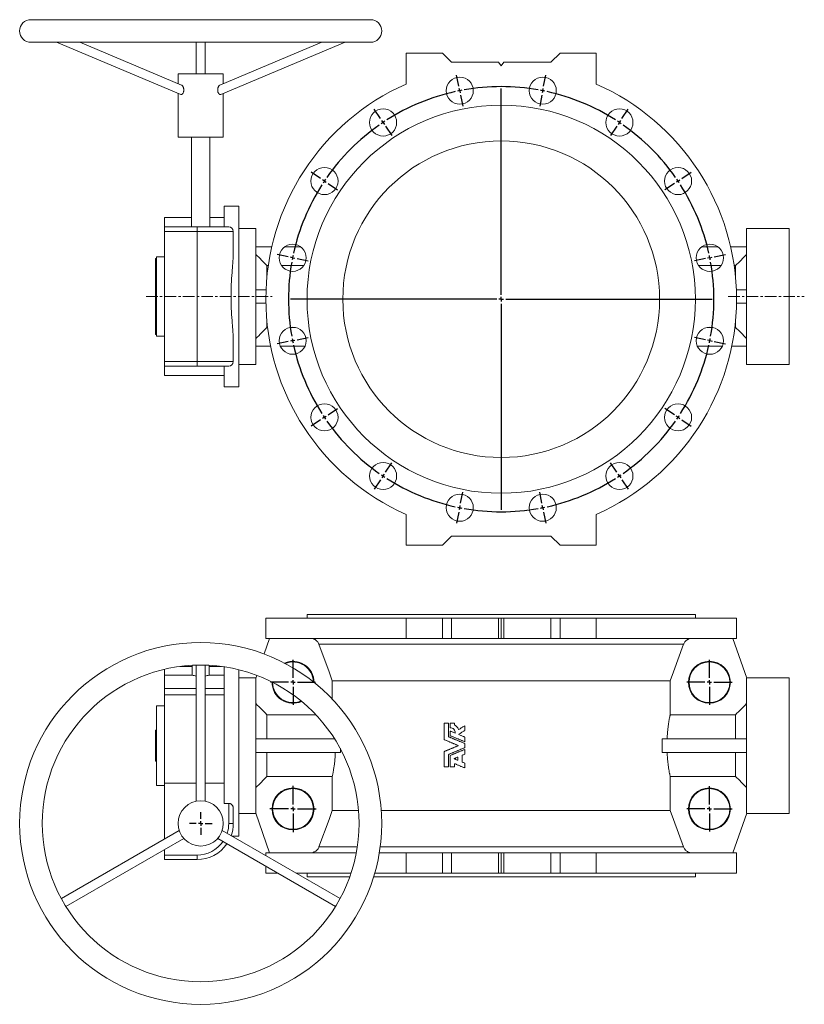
# Model space of a CAD drawing. Header units: millimetres. Extents: x -392 to 966, y -238 to 851.
# Tile 1 of 3: x -392 to 475, y -238 to 851. Entities that reach past the tile are written whole.
import ezdxf

# ---------------------------------------------------------------- set-up
doc = ezdxf.new("R2010")
doc.units = ezdxf.units.MM
doc.linetypes.add('CENTERX2', pattern=[20.32, 12.7, -2.54, 2.54, -2.54])
doc.layers.add('FORMAT', color=7, linetype='Continuous')

# ---------------------------------------------------------------- blocks, each defined once
blk = doc.blocks.new('SW_CENTERMARKSYMBOL_0')
at = {"layer": 'FORMAT', "color": 0}
for p, q in [((-1, 4.9), (-3.4, 17.2)), ((92.7, 4.9), (95.1, 17.2)), ((0, 0), (-0.5, 2.5)), ((0, 0), (0.5, -2.5)), ((45.8, -225.5), (45.8, 2.5)), ((91.7, 0), (91.2, -2.5)), ((91.7, 0), (92.2, 2.5)), ((1, -4.9), (3.4, -17.2)), ((90.7, -4.9), (88.3, -17.2)), ((-87.5, -30.9), (-94.4, -20.5)), ((179.2, -30.9), (186.1, -20.5)), ((-84.7, -35.1), (-86.1, -33)), ((-84.7, -35.1), (-83.3, -37.2)), ((-81.9, -39.2), (-75, -49.6)), ((173.6, -39.2), (166.7, -49.6)), ((176.4, -35.1), (175, -37.2)), ((176.4, -35.1), (177.8, -33)), ((-153.7, -97.1), (-164.1, -90.2)), ((245.4, -97.1), (255.8, -90.2)), ((-149.5, -99.9), (-151.6, -98.5)), ((-149.5, -99.9), (-147.5, -101.3)), ((-145.4, -102.7), (-135, -109.6)), ((237.1, -102.7), (226.7, -109.6)), ((241.2, -99.9), (239.2, -101.3)), ((241.2, -99.9), (243.3, -98.5)), ((-189.5, -183.7), (-201.8, -181.2)), ((-184.6, -184.6), (-187.1, -184.2)), ((-184.6, -184.6), (-182.2, -185.1)), ((276.3, -184.6), (273.9, -185.1)), ((276.3, -184.6), (278.8, -184.2)), ((281.2, -183.7), (293.5, -181.2)), ((-179.7, -185.6), (-167.5, -188.1)), ((271.4, -185.6), (259.2, -188.1)), ((45.8, -230.5), (45.8, -228)), ((40.8, -230.5), (-187.1, -230.5)), ((45.8, -230.5), (43.3, -230.5)), ((45.8, -230.5), (45.8, -233)), ((45.8, -230.5), (48.3, -230.5)), ((45.8, -235.5), (45.8, -463.5)), ((50.8, -230.5), (278.8, -230.5)), ((-189.5, -277.3), (-201.8, -279.7)), ((-184.6, -276.3), (-187.1, -276.8)), ((-184.6, -276.3), (-182.2, -275.8)), ((-179.7, -275.4), (-167.5, -272.9)), ((271.4, -275.4), (259.2, -272.9)), ((276.3, -276.3), (273.9, -275.8)), ((276.3, -276.3), (278.8, -276.8)), ((281.2, -277.3), (293.5, -279.7)), ((-145.4, -358.3), (-135, -351.3)), ((237.1, -358.3), (226.7, -351.3)), ((-153.7, -363.8), (-164.1, -370.8)), ((-149.5, -361), (-151.6, -362.4)), ((-149.5, -361), (-147.5, -359.7)), ((241.2, -361), (239.2, -359.7)), ((241.2, -361), (243.3, -362.4)), ((245.4, -363.8), (255.8, -370.8)), ((-81.9, -421.7), (-75, -411.3)), ((173.6, -421.7), (166.7, -411.3)), ((-84.7, -425.9), (-83.3, -423.8)), ((176.4, -425.9), (175, -423.8)), ((-87.5, -430), (-94.4, -440.4)), ((-84.7, -425.9), (-86.1, -428)), ((176.4, -425.9), (177.8, -428)), ((179.2, -430), (186.1, -440.4)), ((1, -456.1), (3.4, -443.8)), ((90.7, -456.1), (88.3, -443.8)), ((-1, -465.9), (-3.4, -478.1)), ((0, -461), (-0.5, -463.4)), ((0, -461), (0.5, -458.5)), ((91.7, -461), (91.2, -458.5)), ((91.7, -461), (92.2, -463.4)), ((92.7, -465.9), (95.1, -478.1))]:
    blk.add_line(p, q, dxfattribs=at)
for start, end in [(100.6405, 101.25), (79.9691, 100.0309), (78.75, 79.3595), (102.4691, 122.5309), (101.25, 101.8595), (78.1405, 78.75), (57.4691, 77.5309), (124.9691, 145.0309), (123.75, 124.3595), (123.1405, 123.75), (56.25, 56.8595), (55.6405, 56.25), (34.9691, 55.0309), (145.6405, 146.25), (33.75, 34.3595), (147.4691, 167.5309), (146.25, 146.8595), (33.1405, 33.75), (12.4691, 32.5309), (168.75, 169.3595), (168.1405, 168.75), (11.25, 11.8595), (10.6405, 11.25), (169.9691, 190.0309), (349.9691, 10.0309), (190.6405, 191.25), (191.25, 191.8595), (192.4691, 212.5309), (327.4691, 347.5309), (348.1405, 348.75), (348.75, 349.3595), (213.1405, 213.75), (326.25, 326.8595), (213.75, 214.3595), (214.9691, 235.0309), (304.9691, 325.0309), (325.6405, 326.25), (235.6405, 236.25), (303.75, 304.3595), (236.25, 236.8595), (237.4691, 257.5309), (282.4691, 302.5309), (303.1405, 303.75), (258.1405, 258.75), (258.75, 259.3595), (259.9691, 280.0309), (280.6405, 281.25), (281.25, 281.8595)]:
    blk.add_arc((45.8, -230.5), 235, start, end, dxfattribs=at)
blk = doc.blocks.new('SW_CENTERMARKSYMBOL_2')
at = {"layer": 'FORMAT', "color": 0}
for p, q in [((0, 5), (0, 12.5)), ((-5, 0), (-12.5, 0)), ((0, 0), (-2.5, 0)), ((0, 0), (0, 2.5)), ((0, 0), (0, -2.5)), ((0, 0), (2.5, 0)), ((5, 0), (12.5, 0)), ((0, -5), (0, -12.5))]:
    blk.add_line(p, q, dxfattribs=at)
blk = doc.blocks.new('SW_CENTERMARKSYMBOL_3')
at = {"layer": 'FORMAT', "color": 0}
for p, q in [((0, 5), (0, 25)), ((-5, 0), (-25, 0)), ((0, 0), (-2.5, 0)), ((0, 0), (0, 2.5)), ((0, 0), (0, -2.5)), ((0, 0), (2.5, 0)), ((5, 0), (25, 0)), ((0, -5), (0, -25))]:
    blk.add_line(p, q, dxfattribs=at)
blk = doc.blocks.new('SW_CENTERMARKSYMBOL_4')
at = {"layer": 'FORMAT', "color": 0}
for p, q in [((0, 5), (0, 25.7)), ((-5, 0), (-25.7, 0)), ((0, 0), (-2.5, 0)), ((0, 0), (0, 2.5)), ((0, 0), (0, -2.5)), ((0, 0), (2.5, 0)), ((5, 0), (25.7, 0)), ((0, -5), (0, -25.7))]:
    blk.add_line(p, q, dxfattribs=at)
blk = doc.blocks.new('SW_CENTERMARKSYMBOL_5')
at = {"layer": 'FORMAT', "color": 0}
for p, q in [((0, 5), (0, 25)), ((-5, 0), (-25, 0)), ((0, 0), (-2.5, 0)), ((0, 0), (0, 2.5)), ((0, 0), (0, -2.5)), ((0, 0), (2.5, 0)), ((5, 0), (25, 0)), ((0, -5), (0, -25))]:
    blk.add_line(p, q, dxfattribs=at)
blk = doc.blocks.new('SW_CENTERMARKSYMBOL_6')
at = {"layer": 'FORMAT', "color": 0}
for p, q in [((0, 5), (0, 25)), ((-5, 0), (-25, 0)), ((0, 0), (-2.5, 0)), ((0, 0), (0, 2.5)), ((0, 0), (0, -2.5)), ((0, 0), (2.5, 0)), ((5, 0), (25, 0)), ((0, -5), (0, -25))]:
    blk.add_line(p, q, dxfattribs=at)

msp = doc.modelspace()

# ---------------------------------------------------------------- linework, layer by layer
at = {"color": 7, "linetype": 'Continuous', "lineweight": 15}
for p, q in [((-4.7, 850.9), (-379.7, 850.9)), ((-379.7, 825.9), (-4.7, 825.9)), ((-351.6, 825.9), (-214.3, 768.2)), ((-213.3, 778.6), (-325.8, 825.9)), ((-197.2, 825.9), (-197.2, 790.9)), ((-187.2, 790.9), (-187.2, 825.9)), ((-58.5, 825.9), (-171, 778.6)), ((-170, 768.2), (-32.7, 825.9)), ((34.8, 779.7), (34.8, 813.9)), ((34.8, 813.9), (74.8, 813.9)), ((74.8, 813.9), (84.8, 803.9)), ((194.8, 803.9), (204.8, 813.9)), ((204.8, 813.9), (244.8, 813.9)), ((244.8, 813.9), (244.8, 779.7)), ((84.8, 803.9), (136.8, 803.9)), ((139.8, 799.9), (136.8, 803.9)), ((142.8, 803.9), (139.8, 799.9)), ((142.8, 803.9), (194.8, 803.9)), ((-217.2, 790.9), (-217.2, 780.2)), ((-217.2, 790.9), (-167.2, 790.9)), ((-167.2, 780.2), (-167.2, 790.9)), ((-217.2, 769.4), (-217.2, 720.9)), ((-167.2, 720.9), (-167.2, 769.4)), ((-217.2, 720.9), (-167.2, 720.9)), ((-202.2, 720.9), (-202.2, 621.9)), ((-182.2, 621.9), (-182.2, 720.9)), ((-150.2, 644.9), (-166.2, 644.9)), ((-166.2, 644.9), (-166.2, 621.9)), ((-150.2, 644.9), (-150.2, 444.9)), ((-202.2, 632.4), (-232.2, 632.4)), ((-232.2, 621.9), (-232.2, 632.4)), ((-166.2, 632.4), (-182.2, 632.4)), ((-232.2, 621.9), (-196.2, 621.9)), ((-232.2, 616.9), (-232.2, 621.9)), ((-196.2, 621.9), (-161.2, 621.9)), ((-232.2, 472.9), (-232.2, 616.9)), ((-156.2, 595.9), (-156.2, 616.9)), ((-131.2, 619.9), (-150.2, 619.9)), ((-131.2, 552.4), (-131.2, 619.9)), ((457.8, 619.9), (410.8, 619.9)), ((410.8, 552.4), (410.8, 619.9)), ((457.8, 619.9), (457.8, 544.9)), ((-131.2, 599.9), (-113.6, 599.9)), ((-99.4, 599.9), (-81.8, 599.9)), ((379.1, 599.9), (361.5, 599.9)), ((410.8, 599.9), (393.3, 599.9)), ((-232.2, 588.9), (-241.2, 588.9)), ((-241.2, 544.9), (-241.2, 588.9)), ((-241.2, 586.9), (-242.2, 586.9)), ((-242.2, 583.3), (-242.2, 586.9)), ((-242.2, 583.3), (-241.2, 583.3)), ((-242.2, 502.9), (-242.2, 583.3)), ((-119.2, 579.1), (-119.2, 564.7)), ((-117.5, 579.1), (-119.2, 579.1)), ((-78.4, 579.1), (-102.9, 579.1)), ((382.6, 579.1), (358.1, 579.1)), ((398.8, 579.1), (397.2, 579.1)), ((398.8, 564.7), (398.8, 579.1)), ((-241.2, 500.9), (-241.2, 544.9)), ((-119.9, 552.4), (-131.3, 552.4)), ((399.6, 552.4), (411, 552.4)), ((457.8, 544.9), (457.8, 469.9)), ((-120.1, 537.4), (-131.3, 537.4)), ((-131.2, 469.9), (-131.2, 537.4)), ((399.8, 537.4), (411, 537.4)), ((410.8, 469.9), (410.8, 537.4)), ((-119.2, 519.1), (-119.2, 510.7)), ((398.8, 510.7), (398.8, 519.1)), ((-242.2, 502.9), (-241.2, 502.9)), ((-241.2, 500.9), (-232.2, 500.9)), ((-119.2, 510.7), (-118.3, 510.7)), ((-93.8, 510.7), (-87.5, 510.7)), ((367.2, 510.7), (373.5, 510.7)), ((398, 510.7), (398.8, 510.7)), ((-156.2, 472.9), (-156.2, 493.9)), ((-131.2, 489.9), (-114.9, 489.9)), ((-104.3, 489.9), (-77, 489.9)), ((384, 489.9), (356.7, 489.9)), ((410.8, 489.9), (394.6, 489.9)), ((-232.2, 467.9), (-232.2, 472.9)), ((-150.2, 469.9), (-131.2, 469.9)), ((410.8, 469.9), (457.8, 469.9)), ((-196.2, 467.9), (-232.2, 467.9)), ((-232.2, 457.4), (-232.2, 467.9)), ((-232.2, 457.4), (-166.2, 457.4)), ((-161.2, 467.9), (-196.2, 467.9)), ((-166.2, 467.9), (-166.2, 444.9)), ((-166.2, 444.9), (-150.2, 444.9)), ((34.8, 304), (34.8, 269.9)), ((244.8, 269.9), (244.8, 304)), ((74.8, 269.9), (84.8, 279.9)), ((84.8, 279.9), (194.8, 279.9)), ((194.8, 279.9), (204.8, 269.9)), ((34.8, 269.9), (74.8, 269.9)), ((204.8, 269.9), (244.8, 269.9)), ((-120.2, 189.4), (-120.2, 166.9)), ((34.8, 189.4), (-120.2, 189.4)), ((-74.7, 193.4), (-74.7, 189.4)), ((354.3, 193.4), (-74.7, 193.4)), ((34.8, 166.9), (34.8, 189.4)), ((34.8, 189.4), (74.8, 189.4)), ((74.8, 166.9), (74.8, 189.4)), ((74.8, 189.4), (84.8, 189.4)), ((84.8, 166.9), (84.8, 189.4)), ((84.8, 189.4), (136.8, 189.4)), ((136.8, 189.4), (136.8, 166.9)), ((136.8, 189.4), (139.8, 189.4)), ((139.8, 166.9), (139.8, 189.4)), ((139.8, 189.4), (142.8, 189.4)), ((142.8, 166.9), (142.8, 189.4)), ((142.8, 189.4), (194.8, 189.4)), ((194.8, 166.9), (194.8, 189.4)), ((194.8, 189.4), (204.8, 189.4)), ((204.8, 166.9), (204.8, 189.4)), ((204.8, 189.4), (244.8, 189.4)), ((244.8, 166.9), (244.8, 189.4)), ((399.8, 189.4), (244.8, 189.4)), ((354.3, 189.4), (354.3, 193.4)), ((399.8, 166.9), (399.8, 189.4)), ((-116.2, 166.9), (-122.1, 149.8)), ((34.8, 166.9), (-120.2, 166.9)), ((34.8, 166.9), (74.8, 166.9)), ((74.8, 166.9), (84.8, 166.9)), ((84.8, 166.9), (136.8, 166.9)), ((139.8, 166.9), (136.8, 166.9)), ((142.8, 166.9), (139.8, 166.9)), ((142.8, 166.9), (194.8, 166.9)), ((194.8, 166.9), (204.8, 166.9)), ((204.8, 166.9), (244.8, 166.9)), ((399.8, 166.9), (244.8, 166.9)), ((395.8, 166.9), (411, 123.1)), ((-232.2, 126.4), (-232.2, 132.8)), ((-201.6, 135.9), (-215, 135.9)), ((-201.6, 126.1), (-201.6, 137.2)), ((-197.2, 137.4), (-197.2, -13.1)), ((-187.2, -13.1), (-187.2, 137.4)), ((-182.7, 126.1), (-182.7, 137.2)), ((-169.3, 135.9), (-182.7, 135.9)), ((-166.2, 135.5), (-166.2, -15.4)), ((-150.2, 132.3), (-150.2, -51.6)), ((-232.2, 126.4), (-201.6, 126.4)), ((-232.2, 111.4), (-232.2, 126.4)), ((-182.7, 126.4), (-166.2, 126.4)), ((-131.2, 123.4), (-150.2, 123.4)), ((-130.2, 126.1), (-131.3, 123.1)), ((-131.2, 123.1), (-131.3, 123.1)), ((-131.2, -26.2), (-131.2, 123.1)), ((326.6, 120.2), (-46.9, 120.2)), ((-46.9, 99.9), (-46.9, 120.2)), ((326.6, 120.2), (326.6, 82.6)), ((457.8, 123.4), (410.8, 123.4)), ((410.8, -26.2), (410.8, 123.1)), ((410.8, 123.1), (411, 123.1)), ((457.8, 123.4), (457.8, -26.6)), ((-232.2, 104.7), (-232.2, 111.4)), ((-113.3, 118.4), (-113.3, 118.7)), ((-232.2, 104.7), (-197.2, 104.7)), ((-232.2, 6.9), (-232.2, 104.7)), ((-187.2, 104.7), (-166.2, 104.7)), ((-232.2, 92.4), (-241.2, 92.4)), ((-241.2, 4.4), (-241.2, 92.4)), ((-119.2, 82.6), (-119.2, 55.9)), ((-65, 82.6), (-119.2, 82.6)), ((398.8, 82.6), (326.6, 82.6)), ((398.8, 55.9), (398.8, 82.6)), ((-242.2, 31.4), (-242.2, 65.5)), ((-242.2, 65.5), (-241.2, 65.5)), ((76.8, 72.8), (76.8, 55.1)), ((77, 73.1), (81.4, 73.1)), ((81.6, 72.8), (81.6, 58.4)), ((83.4, 72.8), (83.4, 68.3)), ((83.6, 73.1), (87.9, 73.1)), ((88.2, 72.8), (88.2, 71.5)), ((99.8, 70.2), (99.8, 65.5)), ((-131.2, 55.9), (-44.2, 55.9)), ((83.4, 64.2), (83.4, 59.5)), ((99.8, 57.6), (99.8, 52.9)), ((317.6, 40.9), (317.6, 55.9)), ((410.8, 55.9), (317.6, 55.9)), ((-37.9, 45.1), (-37.9, 40.9)), ((99.8, 50.5), (99.8, 46.4)), ((99.8, 44), (99.8, 39.3)), ((-131.2, 40.9), (-37.9, 40.9)), ((-119.2, 40.9), (-119.2, 14.2)), ((76.8, 41.7), (76.8, 25.3)), ((81.6, 38.5), (81.6, 25.3)), ((83.4, 37.3), (83.4, 25.3)), ((92, 35.5), (92, 32.5)), ((96.5, 37.6), (96.5, 30.4)), ((410.8, 40.9), (317.6, 40.9)), ((398.8, 14.2), (398.8, 40.9)), ((-242.2, 31.4), (-241.2, 31.4)), ((81.4, 25.1), (77, 25.1)), ((87.9, 25.1), (83.6, 25.1)), ((88.2, 28.1), (88.2, 25.3)), ((99.8, 28.7), (99.8, 24)), ((-119.2, 14.2), (-46.9, 14.2)), ((-46.9, -23.4), (-46.9, 14.2)), ((326.6, 14.2), (326.6, -23.4)), ((326.6, 14.2), (398.8, 14.2)), ((-241.2, 4.4), (-232.2, 4.4)), ((-232.2, 6.9), (-197.2, 6.9)), ((-232.2, -54.9), (-232.2, 6.9)), ((-187.2, 6.9), (-166.2, 6.9)), ((-161.2, -15.4), (-166.2, -15.4)), ((-156.2, -21), (-156.2, -37.6)), ((-150.2, -26.6), (-131.2, -26.6)), ((-131.3, -26.2), (-131.2, -26.2)), ((-116.2, -70.1), (-131.3, -26.2)), ((-17.7, -23.4), (-46.9, -23.4)), ((326.6, -23.4), (7.3, -23.4)), ((395.8, -70.1), (411, -26.2)), ((411, -26.2), (410.8, -26.2)), ((410.8, -26.6), (457.8, -26.6)), ((-215.9, -45.5), (-346.1, -120.7)), ((-341.1, -129.4), (-210.9, -54.1)), ((-173.4, -54.1), (-43.2, -129.4)), ((-38.2, -120.7), (-168.4, -45.5)), ((-157.9, -51.6), (-150.2, -51.6)), ((-232.2, -72.6), (-232.2, -66.4)), ((-232.2, -77.6), (-232.2, -72.6)), ((-120.2, -70.1), (-120.2, -73.4)), ((-20.2, -70.1), (-120.2, -70.1)), ((34.8, -70.1), (5.2, -70.1)), ((34.8, -70.1), (34.8, -92.6)), ((34.8, -70.1), (74.8, -70.1)), ((74.8, -70.1), (74.8, -92.6)), ((74.8, -70.1), (84.8, -70.1)), ((84.8, -70.1), (84.8, -92.6)), ((84.8, -70.1), (136.8, -70.1)), ((136.8, -92.6), (136.8, -70.1)), ((136.8, -70.1), (139.8, -70.1)), ((139.8, -92.6), (139.8, -70.1)), ((139.8, -70.1), (142.8, -70.1)), ((142.8, -92.6), (142.8, -70.1)), ((142.8, -70.1), (194.8, -70.1)), ((194.8, -70.1), (194.8, -92.6)), ((194.8, -70.1), (204.8, -70.1)), ((204.8, -70.1), (204.8, -92.6)), ((204.8, -70.1), (244.8, -70.1)), ((244.8, -70.1), (244.8, -92.6)), ((399.8, -70.1), (244.8, -70.1)), ((399.8, -92.6), (399.8, -70.1)), ((-196.2, -77.6), (-232.2, -77.6)), ((-120.2, -84.9), (-120.2, -92.6)), ((-106.9, -92.6), (-120.2, -92.6)), ((-26, -92.6), (-86.9, -92.6)), ((-74.7, -92.6), (-74.7, -96.6)), ((-27.4, -96.6), (-74.7, -96.6)), ((354.3, -96.6), (-1.1, -96.6)), ((34.8, -92.6), (0.1, -92.6)), ((34.8, -92.6), (74.8, -92.6)), ((74.8, -92.6), (84.8, -92.6)), ((84.8, -92.6), (136.8, -92.6)), ((139.8, -92.6), (136.8, -92.6)), ((142.8, -92.6), (139.8, -92.6)), ((142.8, -92.6), (194.8, -92.6)), ((194.8, -92.6), (204.8, -92.6)), ((204.8, -92.6), (244.8, -92.6)), ((399.8, -92.6), (244.8, -92.6)), ((354.3, -96.6), (354.3, -92.6))]:
    msp.add_line(p, q, dxfattribs=at)
at = {"color": 8, "linetype": 'Continuous', "lineweight": 0}
for p, q in [((-196.2, 621.9), (-196.2, 616.9)), ((-196.2, 616.9), (-232.2, 616.9)), ((-196.2, 472.9), (-196.2, 616.9)), ((-156.2, 616.9), (-196.2, 616.9)), ((-232.2, 472.9), (-196.2, 472.9)), ((-196.2, 472.9), (-156.2, 472.9)), ((-196.2, 472.9), (-196.2, 467.9)), ((341.2, 160.4), (-61.5, 160.4)), ((-197.2, 111.4), (-232.2, 111.4)), ((-166.2, 111.4), (-187.2, 111.4)), ((-161.2, -37.6), (-161.2, -15.4)), ((-161.2, -37.6), (-156.2, -37.6)), ((-61.5, -63.5), (-19.1, -63.5)), ((6.2, -63.5), (341.2, -63.5)), ((-232.2, -72.6), (-196.2, -72.6)), ((-196.2, -72.6), (-196.2, -77.6))]:
    msp.add_line(p, q, dxfattribs=at)
at = {"color": 7, "linetype": 'Continuous', "lineweight": 15, "flags": 128}
for points in [[(-46.9, 120.2), (-50.4, 130), (-61.5, 160.4)], [(341.2, 160.4), (330.1, 130), (326.6, 120.2)], [(-61.5, -63.5), (-50.4, -33.1), (-46.9, -23.4)], [(326.6, -23.4), (330.1, -33.1), (341.2, -63.5)]]:
    msp.add_lwpolyline(points, dxfattribs=at)
at = {"color": 7, "linetype": 'Continuous', "lineweight": 15}
for centre, radius in [((94, 772.4), 15), ((185.7, 772.4), 15), ((139.8, 541.9), 214.5), ((9.3, 737.3), 15), ((270.4, 737.3), 15), ((139.8, 541.9), 175), ((-55.5, 672.5), 15), ((335.2, 672.5), 15), ((-90.6, 587.7), 15), ((370.3, 587.7), 15), ((-90.6, 496), 15), ((370.3, 496), 15), ((-55.5, 411.3), 15), ((335.2, 411.3), 15), ((9.3, 346.5), 15), ((270.4, 346.5), 15), ((94, 311.4), 15), ((185.7, 311.4), 15), ((-192.2, -37.6), 200), ((369.8, 118.4), 23.2), ((-192.2, -37.6), 175), ((369.8, 118.4), 22.5), ((-90.2, -21.6), 23.2), ((-90.2, -21.6), 22.5), ((369.8, -21.6), 23.2), ((369.8, -21.6), 22.5), ((-192.2, -37.6), 25)]:
    msp.add_circle(centre, radius, dxfattribs=at)
for centre, radius, start, end in [((-379.7, 838.4), 12.5, 90, 270), ((-4.7, 838.4), 12.5, 270, 90), ((139.8, 541.9), 260, 113.8188, 246.1812), ((139.8, 541.9), 260, 293.8188, 66.1812), ((-161.2, 616.9), 5, 0, 90), ((-161.2, 472.9), 5, 270, 0), ((-90.2, 118.4), 23.2, 359.9995, 113.6435), ((-90.2, 118.4), 22.5, 1.347, 112.296), ((-90.2, 118.4), 23.2, 180, 294.2173), ((-90.2, 118.4), 22.5, 180.2554, 293.3875), ((-196.2, -37.6), 40, 340.0787, 0), ((-196.2, -37.6), 40, 270, 325.6988)]:
    msp.add_arc(centre, radius, start, end, dxfattribs=at)
at = {"color": 8, "linetype": 'Continuous', "lineweight": 0}
for start, end in [(341.537, 0), (270, 325.0829)]:
    msp.add_arc((-196.2, -37.6), 35, start, end, dxfattribs=at)
at = {"color": 7, "linetype": 'Continuous', "lineweight": 15}
for centre, major_axis, ratio, start_param, end_param in [((-157, 544.9), (0, 75), 0.344828, 4.612222, 4.812556), ((436.7, 544.9), (0, 75), 0.344828, 1.470629, 1.670964), ((-206.7, 111.4), (26, 0), 0.57735, 1.193983, 1.37263), ((-177.6, 111.4), (26, 0), 0.57735, 1.768962, 1.94761)]:
    msp.add_ellipse(centre, major_axis=major_axis, ratio=ratio, start_param=start_param, end_param=end_param, dxfattribs=at)
for points, knots in [([(-213.3, 778.6), (-213.2, 778.5), (-212.9, 778.4), (-212.6, 778.1), (-212.2, 777.7), (-211.8, 777.1), (-211.5, 776.5), (-211.2, 775.7), (-211, 774.8), (-210.9, 773.9), (-210.9, 772.9), (-210.9, 771.9), (-211.1, 771), (-211.4, 770.2), (-211.8, 769.5), (-212.2, 769), (-212.6, 768.6), (-213.1, 768.3), (-213.5, 768.1), (-213.9, 768), (-214.2, 768.1), (-214.3, 768.2)], [0, 0, 0, 0, 0.041198, 0.086895, 0.134112, 0.182428, 0.235314, 0.289464, 0.347733, 0.407617, 0.467001, 0.528308, 0.584331, 0.642213, 0.694607, 0.748622, 0.799411, 0.85169, 0.902203, 0.954179, 1, 1, 1, 1]), ([(-173.4, 773.2), (-173.4, 773.5), (-173.4, 774.2), (-173.2, 775.1), (-173, 776), (-172.6, 776.8), (-172.2, 777.5), (-171.8, 778.1), (-171.3, 778.4), (-171.1, 778.5), (-171, 778.6)], [0, 0, 0, 0, 0.131515, 0.266917, 0.398394, 0.533605, 0.665864, 0.802694, 0.923033, 1, 1, 1, 1]), ([(-170, 768.2), (-170.1, 768.2), (-170.3, 768.1), (-170.6, 768.1), (-171, 768.2), (-171.5, 768.4), (-171.9, 768.8), (-172.3, 769.3), (-172.7, 769.9), (-173, 770.5), (-173.2, 771.3), (-173.4, 772), (-173.4, 772.7), (-173.4, 773), (-173.4, 773.2)], [0, 0, 0, 0, 0.040126, 0.134222, 0.225749, 0.319934, 0.411441, 0.505605, 0.59707, 0.691148, 0.783438, 0.878237, 0.938807, 1, 1, 1, 1]), ([(-156.2, 493.9), (-156.2, 497.7), (-156.3, 501.7), (-156.7, 507.8), (-156.9, 509.9), (-157.1, 513.1), (-157.2, 514.1), (-157.4, 516.3), (-157.5, 517.4), (-157.9, 522.8), (-158.2, 527.1), (-158.6, 536), (-158.7, 540.4), (-158.7, 546), (-158.7, 547.2), (-158.6, 549.4), (-158.6, 550.5), (-158.5, 553.9), (-158.5, 556.1), (-158.1, 562.7), (-157.9, 567.1), (-157.4, 573.5), (-157.2, 575.6), (-157, 578.8), (-156.9, 579.9), (-156.7, 582), (-156.7, 583), (-156.3, 588.1), (-156.2, 592.1), (-156.2, 595.9)], [0, 0, 0, 0, 0.125, 0.125, 0.1875, 0.1875, 0.21875, 0.21875, 0.25, 0.25, 0.375, 0.375, 0.5, 0.5, 0.53125, 0.53125, 0.5625, 0.5625, 0.625, 0.625, 0.75, 0.75, 0.8125, 0.8125, 0.84375, 0.84375, 0.875, 0.875, 1, 1, 1, 1]), ([(-61.5, 160.4), (-61.8, 161.3), (-62.3, 162.2), (-63.1, 163.2), (-63.3, 163.4), (-63.6, 163.8), (-63.8, 164), (-64.3, 164.5), (-64.7, 164.8), (-65.6, 165.4), (-66, 165.7), (-66.9, 166.1), (-67.4, 166.3), (-68.4, 166.6), (-68.9, 166.7), (-69.9, 166.9), (-70.4, 166.9), (-70.9, 166.9)], [0, 0, 0, 0, 0.25, 0.25, 0.3125, 0.3125, 0.375, 0.375, 0.5, 0.5, 0.625, 0.625, 0.75, 0.75, 0.875, 0.875, 1, 1, 1, 1]), ([(350.6, 166.9), (349.6, 166.9), (348.6, 166.8), (347.3, 166.4), (347.1, 166.3), (346.6, 166.1), (346.4, 166), (345.7, 165.7), (345.3, 165.4), (344.4, 164.8), (344, 164.5), (343.3, 163.8), (343, 163.4), (342.3, 162.6), (342.1, 162.2), (341.6, 161.3), (341.4, 160.8), (341.2, 160.4)], [0, 0, 0, 0, 0.25, 0.25, 0.3125, 0.3125, 0.375, 0.375, 0.5, 0.5, 0.625, 0.625, 0.75, 0.75, 0.875, 0.875, 1, 1, 1, 1]), ([(326.6, 82.6), (326.5, 82.4), (326.5, 82.2), (326.3, 81.8), (326.3, 81.5), (326.1, 80.6), (326, 79.9), (325.6, 78.3), (325.5, 77.4), (325.2, 75.9), (325.1, 75.4), (325, 74.3), (324.9, 73.8), (324.6, 72), (324.4, 70.8), (324.2, 68.8), (324.1, 68.1), (323.9, 66.7), (323.9, 66), (323.6, 63.8), (323.5, 62.3), (323.3, 60), (323.3, 59.2), (323.2, 57.6), (323.2, 56.8), (323.1, 55.9)], [0, 0, 0, 0, 0.0625, 0.0625, 0.125, 0.125, 0.25, 0.25, 0.375, 0.375, 0.4375, 0.4375, 0.5, 0.5, 0.625, 0.625, 0.6875, 0.6875, 0.75, 0.75, 0.875, 0.875, 0.9375, 0.9375, 1, 1, 1, 1]), ([(77, 73.1), (77, 73.1), (77, 73.1), (77, 73.1), (77, 73.1), (76.9, 73.1), (76.9, 73), (76.9, 73), (76.9, 73), (76.9, 73), (76.8, 73), (76.8, 72.9), (76.8, 72.9), (76.8, 72.9), (76.8, 72.9), (76.8, 72.8)], [0, 0, 0, 0, 0.181912, 0.181912, 0.181912, 0.397416, 0.397416, 0.397416, 0.601451, 0.601451, 0.601451, 0.800565, 0.800565, 0.800565, 1, 1, 1, 1]), ([(81.6, 72.8), (81.6, 72.9), (81.6, 72.9), (81.6, 72.9), (81.6, 72.9), (81.6, 72.9), (81.6, 73), (81.6, 73), (81.5, 73), (81.5, 73), (81.5, 73), (81.5, 73.1), (81.5, 73.1), (81.4, 73.1), (81.4, 73.1), (81.4, 73.1)], [0, 0, 0, 0, 0.104765, 0.104765, 0.104765, 0.317154, 0.317154, 0.317154, 0.540867, 0.540867, 0.540867, 0.770611, 0.770611, 0.770611, 1, 1, 1, 1]), ([(83.6, 73.1), (83.6, 73.1), (83.6, 73.1), (83.6, 73.1), (83.5, 73.1), (83.5, 73.1), (83.5, 73), (83.5, 73), (83.4, 73), (83.4, 73), (83.4, 73), (83.4, 72.9), (83.4, 72.9), (83.4, 72.9), (83.4, 72.9), (83.4, 72.8)], [0, 0, 0, 0, 0.173218, 0.173218, 0.173218, 0.388804, 0.388804, 0.388804, 0.595141, 0.595141, 0.595141, 0.79744, 0.79744, 0.79744, 1, 1, 1, 1]), ([(83.4, 68.3), (83.4, 68.3), (83.4, 68.2), (83.4, 68.2), (83.4, 68.2), (83.4, 68.2), (83.4, 68.2), (83.4, 68.1), (83.4, 68.1), (83.5, 68.1), (83.5, 68.1), (83.5, 68.1), (83.5, 68), (83.6, 68), (83.6, 68), (83.6, 68)], [0, 0, 0, 0, 0.125562, 0.125562, 0.125562, 0.334291, 0.334291, 0.334291, 0.553083, 0.553083, 0.553083, 0.776681, 0.776681, 0.776681, 1, 1, 1, 1]), ([(83.6, 68), (84.3, 68.1), (85, 67.9), (86.4, 67.4), (87, 67), (88.6, 65.5), (89.2, 64), (89.1, 62.6)], [0, 0, 0, 0, 0.25, 0.25, 0.5, 0.5, 1, 1, 1, 1]), ([(88.2, 72.8), (88.2, 72.9), (88.2, 72.9), (88.2, 72.9), (88.2, 72.9), (88.2, 72.9), (88.1, 73), (88.1, 73), (88.1, 73), (88.1, 73), (88.1, 73), (88, 73.1), (88, 73.1), (88, 73.1), (88, 73.1), (87.9, 73.1)], [0, 0, 0, 0, 0.112636, 0.112636, 0.112636, 0.32577, 0.32577, 0.32577, 0.547596, 0.547596, 0.547596, 0.773932, 0.773932, 0.773932, 1, 1, 1, 1]), ([(88.3, 71.3), (88.3, 71.3), (88.3, 71.3), (88.3, 71.3), (88.3, 71.3), (88.2, 71.3), (88.2, 71.3), (88.2, 71.3), (88.2, 71.4), (88.2, 71.4), (88.2, 71.4), (88.2, 71.4), (88.2, 71.5)], [0, 0, 0, 0, 0.100124, 0.100124, 0.100124, 0.403311, 0.403311, 0.403311, 0.701495, 0.701495, 0.701495, 1, 1, 1, 1]), ([(93.1, 66.3), (93.1, 66.3), (93.1, 66.3), (93.1, 66.3), (93, 66.3), (93, 66.3), (93, 66.3), (92.9, 66.2), (92.9, 66.2), (92.9, 66.3), (92.9, 66.3), (92.8, 66.3), (92.8, 66.3), (92.8, 66.3), (92.8, 66.3), (92.8, 66.3), (92.7, 66.3), (92.7, 66.4), (92.7, 66.4)], [0, 0, 0, 0, 0.029256, 0.029256, 0.029256, 0.230204, 0.230204, 0.230204, 0.428836, 0.428836, 0.428836, 0.622098, 0.622098, 0.622098, 0.810901, 0.810901, 0.810901, 1, 1, 1, 1]), ([(99.5, 70.4), (99.1, 70.1), (98.2, 69.6), (96.9, 68.7), (95.6, 67.9), (94.3, 67.1), (93.5, 66.6), (93.1, 66.3)], [0, 0, 0, 0, 0.2001949, 0.4002851, 0.6002778, 0.8001803, 1, 1, 1, 1]), ([(99.8, 70.2), (99.8, 70.2), (99.8, 70.2), (99.8, 70.2), (99.8, 70.2), (99.8, 70.2), (99.8, 70.3), (99.8, 70.3), (99.8, 70.3), (99.8, 70.3), (99.8, 70.4), (99.7, 70.4), (99.7, 70.4), (99.7, 70.4), (99.7, 70.4), (99.6, 70.4), (99.6, 70.4), (99.6, 70.4), (99.6, 70.4), (99.5, 70.4), (99.5, 70.4), (99.5, 70.4)], [0, 0, 0, 0, 0.03633, 0.03633, 0.03633, 0.191794, 0.191794, 0.191794, 0.351007, 0.351007, 0.351007, 0.513223, 0.513223, 0.513223, 0.676272, 0.676272, 0.676272, 0.83809, 0.83809, 0.83809, 1, 1, 1, 1]), ([(99.7, 65.3), (99.8, 65.3), (99.8, 65.3), (99.8, 65.3), (99.8, 65.4), (99.8, 65.4), (99.8, 65.4), (99.8, 65.4), (99.8, 65.5), (99.8, 65.5)], [0, 0, 0, 0, 0.343804, 0.343804, 0.343804, 0.671797, 0.671797, 0.671797, 1, 1, 1, 1]), ([(76.8, 55.1), (76.8, 55.1), (76.8, 55.1), (76.8, 55.1), (76.8, 55.1), (76.8, 55.1), (76.8, 55), (76.8, 55), (76.9, 55), (76.9, 55), (76.9, 54.9), (76.9, 54.9), (77, 54.9)], [0, 0, 0, 0, 0.121216, 0.121216, 0.121216, 0.405447, 0.405447, 0.405447, 0.703173, 0.703173, 0.703173, 1, 1, 1, 1]), ([(77, 54.9), (77.4, 54.8), (78.2, 54.4), (79.5, 53.9), (80.7, 53.4), (82, 52.9), (83.2, 52.3), (84.5, 51.8), (85.7, 51.3), (87, 50.8), (88.3, 50.2), (89.5, 49.7), (90.8, 49.2), (91.7, 48.8), (92.1, 48.7)], [0, 0, 0, 0, 0.083231, 0.166468, 0.249716, 0.332977, 0.416256, 0.499556, 0.58288, 0.666233, 0.749617, 0.833038, 0.916498, 1, 1, 1, 1]), ([(81.8, 58.1), (81.7, 58.1), (81.7, 58.1), (81.7, 58.2), (81.7, 58.2), (81.7, 58.2), (81.7, 58.2), (81.6, 58.2), (81.6, 58.3), (81.6, 58.3), (81.6, 58.3), (81.6, 58.3), (81.6, 58.4)], [0, 0, 0, 0, 0.181441, 0.181441, 0.181441, 0.457996, 0.457996, 0.457996, 0.728812, 0.728812, 0.728812, 1, 1, 1, 1]), ([(99.7, 50.7), (99.3, 50.9), (98.4, 51.2), (97.1, 51.8), (95.8, 52.3), (94.5, 52.8), (93.2, 53.4), (92, 53.9), (90.7, 54.4), (89.4, 55), (88.1, 55.5), (86.8, 56), (85.6, 56.6), (84.3, 57.1), (83, 57.6), (82.2, 58), (81.8, 58.1)], [0, 0, 0, 0, 0.071593, 0.143149, 0.214669, 0.286158, 0.357619, 0.429054, 0.500467, 0.571861, 0.643239, 0.714604, 0.785959, 0.857309, 0.928654, 1, 1, 1, 1]), ([(83.7, 64.4), (83.7, 64.4), (83.7, 64.4), (83.6, 64.5), (83.6, 64.5), (83.6, 64.5), (83.6, 64.4), (83.5, 64.4), (83.5, 64.4), (83.5, 64.4), (83.5, 64.4), (83.4, 64.4), (83.4, 64.4), (83.4, 64.3), (83.4, 64.3), (83.4, 64.3), (83.4, 64.3), (83.4, 64.2), (83.4, 64.2)], [0, 0, 0, 0, 0.162583, 0.162583, 0.162583, 0.341688, 0.341688, 0.341688, 0.513345, 0.513345, 0.513345, 0.677637, 0.677637, 0.677637, 0.838715, 0.838715, 0.838715, 1, 1, 1, 1]), ([(83.4, 59.5), (83.4, 59.5), (83.4, 59.5), (83.4, 59.5), (83.4, 59.5), (83.4, 59.4), (83.4, 59.4), (83.4, 59.4), (83.4, 59.4), (83.5, 59.4), (83.5, 59.3), (83.5, 59.3), (83.5, 59.3)], [0, 0, 0, 0, 0.125507, 0.125507, 0.125507, 0.410254, 0.410254, 0.410254, 0.705477, 0.705477, 0.705477, 1, 1, 1, 1]), ([(83.5, 59.3), (84, 59.1), (84.8, 58.8), (86.2, 58.2), (87.5, 57.7), (88.8, 57.1), (90.1, 56.6), (91.5, 56), (92.8, 55.5), (94.1, 54.9), (95.5, 54.4), (96.8, 53.8), (98.2, 53.3), (99.1, 52.9), (99.5, 52.7)], [0, 0, 0, 0, 0.083245, 0.166492, 0.249747, 0.333012, 0.416292, 0.499591, 0.582913, 0.666261, 0.74964, 0.833053, 0.916506, 1, 1, 1, 1]), ([(88.8, 62.3), (88.3, 62.5), (87.5, 62.9), (86.2, 63.4), (85, 63.9), (84.1, 64.3), (83.7, 64.4)], [0, 0, 0, 0, 0.250113, 0.500144, 0.750102, 1, 1, 1, 1]), ([(89.1, 62.6), (89.1, 62.5), (89.1, 62.5), (89.1, 62.5), (89.1, 62.5), (89.1, 62.5), (89.1, 62.4), (89.1, 62.4), (89, 62.4), (89, 62.4), (89, 62.4), (89, 62.3), (88.9, 62.3), (88.9, 62.3), (88.9, 62.3), (88.9, 62.3), (88.8, 62.3), (88.8, 62.3), (88.8, 62.3)], [0, 0, 0, 0, 0.091408, 0.091408, 0.091408, 0.265583, 0.265583, 0.265583, 0.446455, 0.446455, 0.446455, 0.631254, 0.631254, 0.631254, 0.815601, 0.815601, 0.815601, 1, 1, 1, 1]), ([(93, 60.6), (93, 60.6), (93, 60.6), (93, 60.6), (93, 60.6), (92.9, 60.6), (92.9, 60.6), (92.9, 60.7), (92.9, 60.7), (92.9, 60.7), (92.9, 60.7), (92.9, 60.8), (92.9, 60.8), (92.9, 60.8), (92.9, 60.8), (92.9, 60.9), (92.9, 60.9), (92.9, 60.9), (92.9, 60.9), (93, 61), (93, 61), (93, 61)], [0, 0, 0, 0, 0.088626, 0.088626, 0.088626, 0.240099, 0.240099, 0.240099, 0.388706, 0.388706, 0.388706, 0.537422, 0.537422, 0.537422, 0.689317, 0.689317, 0.689317, 0.844783, 0.844783, 0.844783, 1, 1, 1, 1]), ([(93, 61), (93.4, 61.3), (94.3, 61.9), (95.7, 62.7), (97, 63.6), (98.4, 64.4), (99.3, 65), (99.7, 65.3)], [0, 0, 0, 0, 0.199811, 0.399709, 0.599701, 0.799795, 1, 1, 1, 1]), ([(99.7, 57.8), (99.3, 58), (98.4, 58.4), (97, 58.9), (95.7, 59.5), (94.4, 60), (93.5, 60.4), (93, 60.6)], [0, 0, 0, 0, 0.200107, 0.400152, 0.600142, 0.800089, 1, 1, 1, 1]), ([(99.8, 57.6), (99.8, 57.6), (99.8, 57.6), (99.8, 57.6), (99.8, 57.7), (99.8, 57.7), (99.8, 57.7), (99.8, 57.7), (99.8, 57.8), (99.8, 57.8), (99.7, 57.8), (99.7, 57.8), (99.7, 57.8)], [0, 0, 0, 0, 0.133359, 0.133359, 0.133359, 0.419029, 0.419029, 0.419029, 0.709682, 0.709682, 0.709682, 1, 1, 1, 1]), ([(92.1, 48.2), (91.7, 48), (90.8, 47.7), (89.5, 47.2), (88.3, 46.6), (87, 46.1), (85.7, 45.6), (84.5, 45.1), (83.2, 44.5), (82, 44), (80.7, 43.5), (79.5, 43), (78.2, 42.5), (77.4, 42.1), (77, 41.9)], [0, 0, 0, 0, 0.083502, 0.166962, 0.250383, 0.333767, 0.41712, 0.500444, 0.583744, 0.667023, 0.750284, 0.833532, 0.916769, 1, 1, 1, 1]), ([(81.8, 38.7), (82.2, 38.9), (83, 39.3), (84.3, 39.8), (85.6, 40.3), (86.8, 40.8), (88.1, 41.4), (89.4, 41.9), (91, 42.6), (92.9, 43.4), (95.2, 44.3), (97.4, 45.2), (98.9, 45.9), (99.7, 46.2)], [0, 0, 0, 0, 0.0713113, 0.1426343, 0.213972, 0.2853278, 0.3567047, 0.4281058, 0.4995344, 0.6245638, 0.74964, 0.8747798, 1, 1, 1, 1]), ([(99.5, 44.2), (99.1, 44), (98.2, 43.6), (96.8, 43.1), (95.5, 42.5), (94.1, 41.9), (92.8, 41.4), (91.5, 40.8), (90.1, 40.3), (88.8, 39.7), (87.5, 39.2), (86.2, 38.6), (84.8, 38.1), (84, 37.7), (83.5, 37.6)], [0, 0, 0, 0, 0.083494, 0.166947, 0.25036, 0.333739, 0.417087, 0.500409, 0.583708, 0.666988, 0.750253, 0.833508, 0.916755, 1, 1, 1, 1]), ([(92.1, 48.7), (92.1, 48.6), (92.1, 48.6), (92.2, 48.6), (92.2, 48.6), (92.2, 48.6), (92.2, 48.5), (92.2, 48.5), (92.2, 48.5), (92.2, 48.5), (92.2, 48.4), (92.2, 48.4), (92.2, 48.4), (92.2, 48.4), (92.2, 48.3), (92.2, 48.3), (92.2, 48.3), (92.2, 48.3), (92.2, 48.3), (92.1, 48.2), (92.1, 48.2), (92.1, 48.2)], [0, 0, 0, 0, 0.152044, 0.152044, 0.152044, 0.29027, 0.29027, 0.29027, 0.427086, 0.427086, 0.427086, 0.565493, 0.565493, 0.565493, 0.707999, 0.707999, 0.707999, 0.854121, 0.854121, 0.854121, 1, 1, 1, 1]), ([(99.5, 52.7), (99.5, 52.7), (99.6, 52.7), (99.6, 52.7), (99.6, 52.7), (99.6, 52.7), (99.7, 52.7), (99.7, 52.7), (99.7, 52.7), (99.7, 52.7), (99.8, 52.7), (99.8, 52.7), (99.8, 52.8), (99.8, 52.8), (99.8, 52.8), (99.8, 52.8), (99.8, 52.9), (99.8, 52.9), (99.8, 52.9)], [0, 0, 0, 0, 0.151392, 0.151392, 0.151392, 0.326967, 0.326967, 0.326967, 0.498843, 0.498843, 0.498843, 0.666976, 0.666976, 0.666976, 0.833435, 0.833435, 0.833435, 1, 1, 1, 1]), ([(99.8, 44), (99.8, 44), (99.8, 44), (99.8, 44), (99.8, 44), (99.8, 44.1), (99.8, 44.1), (99.8, 44.1), (99.8, 44.1), (99.8, 44.1), (99.7, 44.2), (99.7, 44.2), (99.7, 44.2), (99.7, 44.2), (99.6, 44.2), (99.6, 44.2), (99.6, 44.2), (99.5, 44.2), (99.5, 44.2)], [0, 0, 0, 0, 0.121291, 0.121291, 0.121291, 0.292641, 0.292641, 0.292641, 0.46792, 0.46792, 0.46792, 0.645456, 0.645456, 0.645456, 0.822712, 0.822712, 0.822712, 1, 1, 1, 1]), ([(99.8, 50.5), (99.8, 50.5), (99.8, 50.5), (99.8, 50.5), (99.8, 50.5), (99.8, 50.6), (99.8, 50.6), (99.8, 50.6), (99.8, 50.6), (99.8, 50.7), (99.7, 50.7), (99.7, 50.7), (99.7, 50.7)], [0, 0, 0, 0, 0.133359, 0.133359, 0.133359, 0.419029, 0.419029, 0.419029, 0.709682, 0.709682, 0.709682, 1, 1, 1, 1]), ([(99.7, 46.2), (99.7, 46.2), (99.7, 46.2), (99.7, 46.2), (99.8, 46.2), (99.8, 46.2), (99.8, 46.2), (99.8, 46.3), (99.8, 46.3), (99.8, 46.3), (99.8, 46.3), (99.8, 46.4), (99.8, 46.4)], [0, 0, 0, 0, 0.159278, 0.159278, 0.159278, 0.441333, 0.441333, 0.441333, 0.720577, 0.720577, 0.720577, 1, 1, 1, 1]), ([(-46.9, 14.2), (-46.8, 14.6), (-46.7, 15.1), (-46.4, 16.2), (-46.3, 16.9), (-46, 18.1), (-45.9, 18.6), (-45.8, 19.5), (-45.7, 19.9), (-45.4, 21.4), (-45.3, 22.5), (-45, 24.3), (-44.9, 24.9), (-44.7, 26.1), (-44.6, 26.8), (-44.4, 28.8), (-44.2, 30.2), (-43.9, 33.1), (-43.8, 34.6), (-43.6, 36.9), (-43.6, 37.7), (-43.5, 39.3), (-43.5, 40.1), (-43.4, 40.9)], [0, 0, 0, 0, 0.125, 0.125, 0.25, 0.25, 0.3125, 0.3125, 0.375, 0.375, 0.5, 0.5, 0.5625, 0.5625, 0.625, 0.625, 0.75, 0.75, 0.875, 0.875, 0.9375, 0.9375, 1, 1, 1, 1]), ([(77, 41.9), (76.9, 41.9), (76.9, 41.9), (76.9, 41.9), (76.9, 41.9), (76.9, 41.9), (76.9, 41.9), (76.8, 41.8), (76.8, 41.8), (76.8, 41.8), (76.8, 41.8), (76.8, 41.7), (76.8, 41.7)], [0, 0, 0, 0, 0.188884, 0.188884, 0.188884, 0.463527, 0.463527, 0.463527, 0.731548, 0.731548, 0.731548, 1, 1, 1, 1]), ([(81.6, 38.5), (81.6, 38.5), (81.6, 38.5), (81.6, 38.5), (81.6, 38.6), (81.6, 38.6), (81.6, 38.6), (81.7, 38.7), (81.7, 38.7), (81.7, 38.7), (81.7, 38.7), (81.7, 38.7), (81.8, 38.7)], [0, 0, 0, 0, 0.124426, 0.124426, 0.124426, 0.409043, 0.409043, 0.409043, 0.704896, 0.704896, 0.704896, 1, 1, 1, 1]), ([(83.5, 37.6), (83.5, 37.5), (83.5, 37.5), (83.5, 37.5), (83.5, 37.5), (83.4, 37.5), (83.4, 37.5), (83.4, 37.5), (83.4, 37.4), (83.4, 37.4), (83.4, 37.4), (83.4, 37.4), (83.4, 37.3)], [0, 0, 0, 0, 0.178866, 0.178866, 0.178866, 0.456077, 0.456077, 0.456077, 0.727863, 0.727863, 0.727863, 1, 1, 1, 1]), ([(88, 33.8), (88, 33.8), (87.9, 33.8), (87.9, 33.9), (87.9, 33.9), (87.9, 34), (87.9, 34.1), (87.9, 34.2), (88, 34.2), (88, 34.2)], [0, 0, 0, 0, 0.25, 0.25, 0.5, 0.5, 0.75, 0.75, 1, 1, 1, 1]), ([(91.7, 35.7), (91.3, 35.6), (90.5, 35.2), (89.2, 34.7), (88.4, 34.4), (88, 34.2)], [0, 0, 0, 0, 0.336171, 0.669504, 1, 1, 1, 1]), ([(88, 33.8), (88.4, 33.6), (89.2, 33.3), (90.5, 32.7), (91.3, 32.4), (91.7, 32.2)], [0, 0, 0, 0, 0.330496, 0.663829, 1, 1, 1, 1]), ([(91.7, 35.7), (91.8, 35.8), (91.9, 35.8), (92, 35.7), (92, 35.6), (92, 35.5)], [0, 0, 0, 0, 0.5, 0.5, 1, 1, 1, 1]), ([(96.5, 37.6), (96.5, 37.6), (96.5, 37.6), (96.5, 37.6), (96.5, 37.6), (96.5, 37.7), (96.5, 37.7), (96.5, 37.7), (96.5, 37.7), (96.6, 37.7), (96.6, 37.8), (96.6, 37.8), (96.6, 37.8)], [0, 0, 0, 0, 0.131993, 0.131993, 0.131993, 0.417554, 0.417554, 0.417554, 0.708974, 0.708974, 0.708974, 1, 1, 1, 1]), ([(96.6, 37.8), (97.1, 38), (98.2, 38.4), (99.2, 38.8), (99.7, 39.1)], [0, 0, 0, 0, 0.4999327, 1, 1, 1, 1]), ([(99.7, 39.1), (99.7, 39.1), (99.7, 39.1), (99.7, 39.1), (99.8, 39.1), (99.8, 39.1), (99.8, 39.1), (99.8, 39.2), (99.8, 39.2), (99.8, 39.2), (99.8, 39.2), (99.8, 39.3), (99.8, 39.3)], [0, 0, 0, 0, 0.159278, 0.159278, 0.159278, 0.441333, 0.441333, 0.441333, 0.720577, 0.720577, 0.720577, 1, 1, 1, 1]), ([(323.1, 40.9), (323.2, 39.3), (323.3, 37.7), (323.5, 35.4), (323.5, 34.6), (323.6, 33.1), (323.7, 32.3), (323.9, 30.2), (324.1, 28.8), (324.3, 26.8), (324.4, 26.1), (324.6, 24.9), (324.7, 24.3), (325, 22.5), (325.1, 21.4), (325.5, 19.4), (325.6, 18.5), (325.9, 17.3), (326, 17), (326.1, 16.3), (326.2, 15.9), (326.4, 15.1), (326.5, 14.6), (326.6, 14.2)], [0, 0, 0, 0, 0.125, 0.125, 0.1875, 0.1875, 0.25, 0.25, 0.375, 0.375, 0.4375, 0.4375, 0.5, 0.5, 0.625, 0.625, 0.75, 0.75, 0.8125, 0.8125, 0.875, 0.875, 1, 1, 1, 1]), ([(76.8, 25.3), (76.8, 25.3), (76.8, 25.3), (76.8, 25.3), (76.8, 25.3), (76.8, 25.2), (76.8, 25.2), (76.9, 25.2), (76.9, 25.2), (76.9, 25.1), (76.9, 25.1), (76.9, 25.1), (77, 25.1), (77, 25.1), (77, 25.1), (77, 25.1)], [0, 0, 0, 0, 0.098577, 0.098577, 0.098577, 0.310396, 0.310396, 0.310396, 0.53564, 0.53564, 0.53564, 0.768028, 0.768028, 0.768028, 1, 1, 1, 1]), ([(81.4, 25.1), (81.4, 25.1), (81.4, 25.1), (81.4, 25.1), (81.5, 25.1), (81.5, 25.1), (81.5, 25.1), (81.5, 25.1), (81.5, 25.2), (81.6, 25.2), (81.6, 25.2), (81.6, 25.2), (81.6, 25.2), (81.6, 25.3), (81.6, 25.3), (81.6, 25.3)], [0, 0, 0, 0, 0.175773, 0.175773, 0.175773, 0.391256, 0.391256, 0.391256, 0.596909, 0.596909, 0.596909, 0.798317, 0.798317, 0.798317, 1, 1, 1, 1]), ([(83.4, 25.3), (83.4, 25.3), (83.4, 25.3), (83.4, 25.3), (83.4, 25.3), (83.4, 25.2), (83.4, 25.2), (83.4, 25.2), (83.4, 25.2), (83.5, 25.1), (83.5, 25.1), (83.5, 25.1), (83.5, 25.1), (83.6, 25.1), (83.6, 25.1), (83.6, 25.1)], [0, 0, 0, 0, 0.107242, 0.107242, 0.107242, 0.319961, 0.319961, 0.319961, 0.543145, 0.543145, 0.543145, 0.771732, 0.771732, 0.771732, 1, 1, 1, 1]), ([(87.9, 25.1), (88, 25.1), (88, 25.1), (88, 25.1), (88, 25.1), (88.1, 25.1), (88.1, 25.1), (88.1, 25.1), (88.1, 25.2), (88.1, 25.2), (88.1, 25.2), (88.2, 25.2), (88.2, 25.2), (88.2, 25.3), (88.2, 25.3), (88.2, 25.3)], [0, 0, 0, 0, 0.167882, 0.167882, 0.167882, 0.38339, 0.38339, 0.38339, 0.591125, 0.591125, 0.591125, 0.795453, 0.795453, 0.795453, 1, 1, 1, 1]), ([(88.2, 28.1), (88.2, 28.2), (88.2, 28.2), (88.2, 28.2), (88.2, 28.2), (88.2, 28.2), (88.2, 28.3), (88.2, 28.3), (88.3, 28.3), (88.3, 28.3), (88.3, 28.3), (88.3, 28.4), (88.3, 28.4), (88.4, 28.4), (88.4, 28.4), (88.4, 28.4), (88.5, 28.4), (88.5, 28.4), (88.5, 28.4)], [0, 0, 0, 0, 0.108838, 0.108838, 0.108838, 0.279588, 0.279588, 0.279588, 0.457077, 0.457077, 0.457077, 0.638403, 0.638403, 0.638403, 0.819173, 0.819173, 0.819173, 1, 1, 1, 1]), ([(88.5, 28.4), (89, 28.2), (89.9, 27.8), (91.2, 27.2), (92.6, 26.7), (94, 26.1), (95.4, 25.5), (96.7, 24.9), (98.1, 24.4), (99.1, 24), (99.5, 23.8)], [0, 0, 0, 0, 0.124905, 0.249825, 0.374766, 0.499733, 0.624735, 0.749775, 0.874862, 1, 1, 1, 1]), ([(92, 32.5), (92, 32.4), (92, 32.3), (91.9, 32.2), (91.8, 32.2), (91.7, 32.2)], [0, 0, 0, 0, 0.5, 0.5, 1, 1, 1, 1]), ([(96.6, 30.2), (96.6, 30.2), (96.6, 30.2), (96.6, 30.2), (96.6, 30.2), (96.6, 30.2), (96.5, 30.3), (96.5, 30.3), (96.5, 30.3), (96.5, 30.3), (96.5, 30.4), (96.5, 30.4), (96.5, 30.4)], [0, 0, 0, 0, 0.162571, 0.162571, 0.162571, 0.443847, 0.443847, 0.443847, 0.721818, 0.721818, 0.721818, 1, 1, 1, 1]), ([(99.7, 28.9), (99.2, 29.1), (98.2, 29.6), (97.1, 30), (96.6, 30.2)], [0, 0, 0, 0, 0.500067, 1, 1, 1, 1]), ([(99.5, 23.8), (99.5, 23.8), (99.6, 23.8), (99.6, 23.8), (99.6, 23.8), (99.6, 23.8), (99.7, 23.8), (99.7, 23.8), (99.7, 23.8), (99.7, 23.8), (99.8, 23.8), (99.8, 23.9), (99.8, 23.9), (99.8, 23.9), (99.8, 23.9), (99.8, 23.9), (99.8, 24), (99.8, 24), (99.8, 24)], [0, 0, 0, 0, 0.151392, 0.151392, 0.151392, 0.326967, 0.326967, 0.326967, 0.498843, 0.498843, 0.498843, 0.666976, 0.666976, 0.666976, 0.833435, 0.833435, 0.833435, 1, 1, 1, 1]), ([(99.8, 28.7), (99.8, 28.7), (99.8, 28.7), (99.8, 28.7), (99.8, 28.8), (99.8, 28.8), (99.8, 28.8), (99.8, 28.8), (99.8, 28.9), (99.8, 28.9), (99.7, 28.9), (99.7, 28.9), (99.7, 28.9)], [0, 0, 0, 0, 0.133359, 0.133359, 0.133359, 0.419029, 0.419029, 0.419029, 0.709682, 0.709682, 0.709682, 1, 1, 1, 1]), ([(-161.2, -15.4), (-160.9, -15.4), (-160.7, -15.4), (-160.3, -15.4), (-160.1, -15.5), (-159.7, -15.6), (-159.6, -15.7), (-159.2, -15.8), (-159, -15.9), (-158.5, -16.2), (-158.3, -16.5), (-157.7, -16.9), (-157.5, -17.2), (-157.1, -17.7), (-156.9, -18), (-156.7, -18.6), (-156.5, -18.9), (-156.3, -19.5), (-156.3, -19.8), (-156.2, -20.4), (-156.2, -20.7), (-156.2, -21)], [0, 0, 0, 0, 0.0625, 0.0625, 0.125, 0.125, 0.1875, 0.1875, 0.25, 0.25, 0.375, 0.375, 0.5, 0.5, 0.625, 0.625, 0.75, 0.75, 0.875, 0.875, 1, 1, 1, 1]), ([(-70.9, -70.1), (-69.9, -70.1), (-68.9, -69.9), (-67.6, -69.5), (-67.4, -69.4), (-66.9, -69.3), (-66.7, -69.1), (-66, -68.8), (-65.6, -68.6), (-64.7, -68), (-64.3, -67.6), (-63.6, -66.9), (-63.3, -66.6), (-62.6, -65.8), (-62.4, -65.3), (-61.9, -64.4), (-61.7, -64), (-61.5, -63.5)], [0, 0, 0, 0, 0.25, 0.25, 0.3125, 0.3125, 0.375, 0.375, 0.5, 0.5, 0.625, 0.625, 0.75, 0.75, 0.875, 0.875, 1, 1, 1, 1]), ([(341.2, -63.5), (341.5, -64.5), (342, -65.3), (342.8, -66.4), (343, -66.6), (343.3, -66.9), (343.5, -67.1), (344, -67.6), (344.4, -68), (345.3, -68.5), (345.7, -68.8), (346.6, -69.3), (347.1, -69.4), (348.1, -69.8), (348.6, -69.9), (349.6, -70), (350.1, -70.1), (350.6, -70.1)], [0, 0, 0, 0, 0.25, 0.25, 0.3125, 0.3125, 0.375, 0.375, 0.5, 0.5, 0.625, 0.625, 0.75, 0.75, 0.875, 0.875, 1, 1, 1, 1])]:
    msp.add_open_spline(points, degree=3, knots=knots, dxfattribs=at)
for points in [[(-119.2, 579.1), (-123.1, 583.2), (-127.1, 587.2), (-131.2, 591.3)], [(410.8, 591.3), (406.8, 587.2), (402.8, 583.2), (398.8, 579.1)], [(-131.2, 498.5), (-127.1, 502.6), (-123.1, 506.6), (-119.2, 510.7)], [(398.8, 510.7), (402.8, 506.6), (406.8, 502.6), (410.8, 498.5)], [(-119.2, 82.6), (-123.1, 86.7), (-127.1, 90.8), (-131.2, 94.8)], [(410.8, 94.8), (406.8, 90.8), (402.8, 86.7), (398.8, 82.6)], [(92.7, 66.4), (91.8, 68.5), (90.3, 70.2), (88.3, 71.3)], [(-131.2, 2), (-127.1, 6.1), (-123.1, 10.2), (-119.2, 14.2)], [(398.8, 14.2), (402.8, 10.2), (406.8, 6.1), (410.8, 2)]]:
    msp.add_open_spline(points, degree=3, dxfattribs=at)
at = {"layer": 'FORMAT', "color": 7, "linetype": 'CENTERX2', "lineweight": 0}
for p, q in [((-252.4, 544.9), (-113.3, 544.9)), ((390.6, 544.9), (474.7, 544.9))]:
    msp.add_line(p, q, dxfattribs=at)

# ---------------------------------------------------------------- block references
at = {"layer": 'FORMAT', "color": 7}
for name, p in [('SW_CENTERMARKSYMBOL_0', (94, 772.4)), ('SW_CENTERMARKSYMBOL_3', (-90.2, 118.4)), ('SW_CENTERMARKSYMBOL_5', (369.8, 118.4)), ('SW_CENTERMARKSYMBOL_4', (-90.2, -21.6)), ('SW_CENTERMARKSYMBOL_6', (369.8, -21.6)), ('SW_CENTERMARKSYMBOL_2', (-192.2, -37.6))]:
    msp.add_blockref(name, p, dxfattribs=at)

doc.saveas('drawing.dxf')
